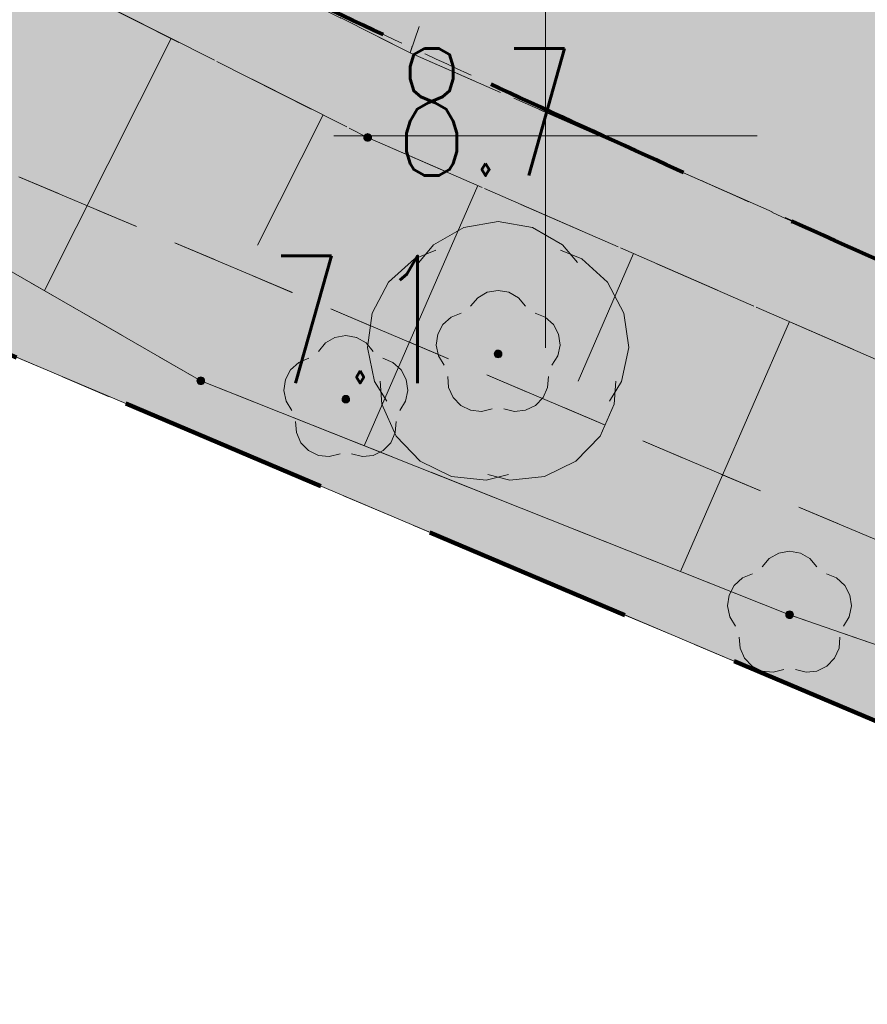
# Model space of a CAD drawing. Header units: millimetres. Extents: x -367306 to 168495, y -187323 to 82034.
# Tile 29 of 170: x -36666 to -26660, y -131268 to -119654. Entities that reach past the tile are written whole.
import ezdxf

# ---------------------------------------------------------------- set-up
doc = ezdxf.new("R2010")
doc.units = ezdxf.units.MM
doc.header["$MEASUREMENT"] = 0
for name, pattern in [('L_0_03', [1000, 500, -500]), ('L_0_05', [1750, 1250, -500]), ('L_0_06', [2000, 1500, -500]), ('Przerywana długa', [3900, 2500, -1400]), ('Przerywana gęsta', [900, 600, -300])]:
    doc.linetypes.add(name, pattern=pattern)
for name, color, linetype, lineweight, true_color in [('0_Nr_pióra__105', 7, 'Continuous', 5, 0xcae6ff), ('0_Nr_pióra__240', 7, 'Continuous', 18, 0xdcf887), ('Nowe_0_Nr_pióra__238', 7, 'Continuous', 18, 0x498039), ('Nowe_OTZL_Nr_pióra__94', 7, 'Continuous', 13, 0xe4ad2c), ('sytuacja_Nr_pióra__65', 7, 'Continuous', 13, 0x80c2ff)]:
    doc.layers.add(name, color=color, linetype=linetype, lineweight=lineweight, true_color=true_color)
for name, color, linetype, lineweight in [('0_Nr_pióra__196', 1, 'Continuous', 100), ('Nowe_EGDE_Nr_pióra__9', 7, 'Continuous', 13), ('Nowe_EGKK_Nr_pióra__9', 7, 'Continuous', 13), ('Nowe_EGUG_Nr_pióra__9', 7, 'Continuous', 13), ('Nowe_OTKC_Nr_pióra__8', 7, 'Continuous', 13), ('Nowe_OTKC_Nr_pióra__9', 7, 'Continuous', 13), ('Nowe_OTRK_Nr_pióra__8', 7, 'Continuous', 13), ('Nowe_OTRK_Nr_pióra__9', 7, 'Continuous', 13), ('Nowe_OTRN_Nr_pióra__7', 7, 'Continuous', 13), ('Nowe_OTRN_Nr_pióra__8', 7, 'Continuous', 13), ('Nowe_OTRN_Nr_pióra__9', 7, 'Continuous', 13), ('Nowe_OTRN_O_Nr_pióra__8', 7, 'Continuous', 13), ('Nowe_OTWP_Nr_pióra__8', 7, 'Continuous', 13), ('Nowe_OTWP_Nr_pióra__9', 7, 'Continuous', 13), ('Nowe_OTZL_Nr_pióra__8', 7, 'Continuous', 13), ('Nowe_OTZL_Nr_pióra__9', 7, 'Continuous', 13), ('Nowe_siatka_Nr_pióra__9', 7, 'Continuous', 13), ('sytuacja_Nr_pióra__1', 7, 'Continuous', 13), ('sytuacja_Nr_pióra__160', 150, 'Continuous', 80)]:
    doc.layers.add(name, color=color, linetype=linetype, lineweight=lineweight)
doc.styles.add('STYL_AUTOMATYCZNY_3', font='Simplex.shx')

msp = doc.modelspace()

# ---------------------------------------------------------------- hatches: boundary and pattern name
at = {"layer": '0_Nr_pióra__105', "linetype": 'Continuous', "lineweight": 0, "true_color": 0x505c66}
msp.add_hatch(color=251, dxfattribs=at).paths.add_polyline_path([(-6418.4, -128513), (-8323.4, -129283), (-10228.4, -130053), (-13738.4, -130763), (-17768.4, -130063), (-25756, -127302.8), (-34528.4, -123913), (-41388.4, -119963), (-47098.4, -116963), (-50111, -115999.3), (-42598.4, -121143), (-16648.4, -132123), (-1348.4, -129693), (1832.3, -134968.9), (2667.6, -134801.8), (3061.6, -134723), (3301.6, -133843), (8238.5, -128359.6), (8915.3, -127717.6), (11388.1, -125280.7), (12674.7, -124012.8), (13419.4, -123278.9), (14544.7, -122167.6), (15001.3, -121648.2), (16289.2, -120183.4), (19968.1, -115996.2), (23018, -111586.2), (24650.6, -109225.4), (25882.9, -106410.1), (28971.6, -99353.7), (29323.9, -98603), (20013.3, -95115.2), (20011.6, -95123), (18201.6, -100163), (16181.6, -103873), (10781.6, -111903), (6111.6, -118913), (1281.6, -122723)])
at = {"layer": '0_Nr_pióra__240', "linetype": 'Continuous', "lineweight": 0, "true_color": 0x2c311b}
h = msp.add_hatch(color=250, dxfattribs=at)
h.paths.add_polyline_path([(-66188.4, -91903), (-66614.5, -94548.3), (-66298.8, -97378.8), (-65984.3, -99017.4), (-65908.4, -99413), (-64712.2, -102204), (-58518.4, -110243), (-50111, -115999.3), (-47098.4, -116963), (-41453.6, -119928.7), (-34528.4, -123913), (-27542, -126699.5), (-17768.4, -130063), (-13738.4, -130763), (-10228.4, -130053), (-8250.8, -129253.7), (-6418.4, -128513), (1281.6, -122723), (6111.6, -118913), (10781.6, -111903), (16181.6, -103873), (18201.6, -100163), (20011.6, -95123), (16011.6, -93623), (16701.6, -91693), (20441.6, -93093), (21661.6, -88693), (23081.6, -83003), (27191.6, -71293), (30631.6, -60783), (31911.6, -55323), (29151.6, -51443), (28891.6, -49533), (30181.6, -45723), (31101.6, -42243), (34861.6, -35003), (38441.6, -36363), (38971.6, -36563), (43011.6, -35863), (44581.6, -34413), (45722.8, -32090.7, -0.0858455), (43856.1, -32295.1, -0.0456676), (39865.4, -31597.6, -0.4386501), (38513.6, -29386.7), (20761.8, -20593.2, 0.4093195), (15438.6, -22340.1), (11240.6, -30469.9), (6891.2, -41834.5, -0.0668962), (5615.5, -44174.5), (3147.5, -47540.4, 0.0944648), (1538.4, -50920.2), (137, -56275.4), (-2720.5, -55330.7), (-1367.1, -50171.2, -0.0924718), (512.1, -46189.6), (2949.5, -42813.9, 0.0650464), (4180.8, -40535.7), (8549.9, -29121), (12765.9, -20956.4, -0.4090793), (22094, -17890.9), (41430.9, -27449.7, 0.2885872), (44331.6, -27593), (15671.6, -9583), (6061.6, -22143), (-2038, -25712.7), (-2368.4, -26663), (-4378.4, -29603), (-6808.4, -31263), (-17975.2, -32480.7), (-18010.6, -32516.1), (-18046.1, -32585.8), (-18058.4, -32663), (-18054.4, -32688.2), (-26394.5, -33540.5), (-35298.4, -38813), (-39078.4, -45333), (-42849.8, -50403.7), (-48488.4, -59393), (-55388.4, -70023), (-61968.4, -80313), (-64978.4, -87033)])
h.paths.add_polyline_path([(-22028.4, -110463), (-14458.4, -114383), (-10478.4, -106393), (-10731.3, -106263.8), (-17938.4, -102583), (-21362.4, -109180), (-27768.4, -106013), (-28428.4, -107313)], flags=0)
h.paths.add_polyline_path([(-14658.4, -104253), (-10731.3, -106263.8), (-7868.4, -101253), (-9425.6, -100474.4), (-10288.4, -100043), (-11968.4, -103343), (-10808.4, -103943), (-9768.4, -101903), (-9568.4, -102003), (-10928.4, -104763), (-14088.4, -103153)], flags=0)
at = {"layer": 'Nowe_OTRN_Nr_pióra__7', "linetype": 'Continuous', "lineweight": 13}
for points in [[(-32603.4, -121043), (-32601.8, -121054.7), (-32597.4, -121065.5), (-32590.2, -121074.8), (-32580.9, -121082), (-32570, -121086.5), (-32558.4, -121088), (-32546.7, -121086.5), (-32535.9, -121082), (-32526.6, -121074.8), (-32519.4, -121065.5), (-32514.9, -121054.7), (-32513.4, -121043), (-32514.9, -121031.4), (-32519.4, -121020.5), (-32526.6, -121011.2), (-32535.9, -121004), (-32546.7, -120999.6), (-32558.4, -120998), (-32570, -120999.6), (-32580.9, -121004), (-32590.2, -121011.2), (-32597.4, -121020.5), (-32601.8, -121031.4)], [(-34573.4, -123913), (-34571.8, -123924.7), (-34567.4, -123935.5), (-34560.2, -123944.8), (-34550.9, -123952), (-34540, -123956.5), (-34528.4, -123958), (-34516.7, -123956.5), (-34505.9, -123952), (-34496.6, -123944.8), (-34489.4, -123935.5), (-34484.9, -123924.7), (-34483.4, -123913), (-34484.9, -123901.4), (-34489.4, -123890.5), (-34496.6, -123881.2), (-34505.9, -123874), (-34516.7, -123869.6), (-34528.4, -123868), (-34540, -123869.6), (-34550.9, -123874), (-34560.2, -123881.2), (-34567.4, -123890.5), (-34571.8, -123901.4)]]:
    msp.add_hatch(color=7, dxfattribs=at).paths.add_polyline_path(points)
at = {"layer": 'Nowe_OTZL_Nr_pióra__94', "linetype": 'Continuous', "lineweight": 13, "true_color": 0xe4ad2c}
for points in [[(-31018.4, -123641.6), (-31004.5, -123639.4), (-30992, -123633), (-30982, -123623.1), (-30975.6, -123610.5), (-30973.4, -123596.6), (-30975.6, -123582.7), (-30982, -123570.2), (-30992, -123560.2), (-31004.5, -123553.8), (-31018.4, -123551.6), (-31032.3, -123553.8), (-31044.9, -123560.2), (-31054.8, -123570.2), (-31061.2, -123582.7), (-31063.4, -123596.6), (-31061.2, -123610.5), (-31054.8, -123623.1), (-31044.9, -123633), (-31032.3, -123639.4)], [(-32816.1, -124175.3), (-32802.2, -124173.1), (-32789.7, -124166.7), (-32779.7, -124156.8), (-32773.3, -124144.2), (-32771.1, -124130.3), (-32773.3, -124116.4), (-32779.7, -124103.9), (-32789.7, -124093.9), (-32802.2, -124087.5), (-32816.1, -124085.3), (-32830, -124087.5), (-32842.6, -124093.9), (-32852.5, -124103.9), (-32858.9, -124116.4), (-32861.1, -124130.3), (-32858.9, -124144.2), (-32852.5, -124156.8), (-32842.6, -124166.7), (-32830, -124173.1)], [(-27578.4, -126718), (-27564.5, -126715.8), (-27551.9, -126709.4), (-27542, -126699.5), (-27535.6, -126686.9), (-27533.4, -126673), (-27535.6, -126659.1), (-27542, -126646.6), (-27551.9, -126636.6), (-27564.5, -126630.2), (-27578.4, -126628), (-27592.3, -126630.2), (-27604.8, -126636.6), (-27614.8, -126646.6), (-27621.2, -126659.1), (-27623.4, -126673), (-27621.2, -126686.9), (-27614.8, -126699.5), (-27604.8, -126709.4), (-27592.3, -126715.8)]]:
    msp.add_hatch(color=42, dxfattribs=at).paths.add_polyline_path(points)
at = {"layer": 'sytuacja_Nr_pióra__65', "linetype": 'Continuous', "lineweight": 0, "true_color": 0x192633}
h = msp.add_hatch(color=179, dxfattribs=at)
h.paths.add_polyline_path([(-35518.4, -34473), (-67898.4, -84573), (-66138.4, -100353), (-58518.4, -110243), (-42598.4, -121143), (-16648.4, -132123), (-1348.4, -129693), (3325.5, -137445.8), (6501.6, -134653), (31321.6, -148073), (43551.6, -131243), (55981.6, -97123), (70921.6, -40873), (56311.6, -36173), (44331.6, -27593), (34641.9, -21548.3), (33406.4, -22351.9), (22129.7, -25856.9, 0.3125645), (16459.2, -35763.1, 0.0639815), (16561.6, -47403, -0.0641372), (20517.6, -68873.4, -0.1525468), (13695.5, -93630.2), (3435.8, -112923.9, -0.0818728), (1461.6, -115509.5), (-6521.8, -122921.4, -0.1451753), (-12306.4, -125248.3, -0.1061481), (-20698.4, -125033, -0.0211831), (-52070.1, -110031, -0.0156571), (-52613.6, -109720), (-56888.4, -107093), (-58193.1, -105873.8, -0.0772249), (-60088.2, -103457.7), (-61531.9, -100882.9, -0.0991166), (-62742.3, -97148), (-63291.3, -92429.4, -0.0773758), (-63172.5, -89355.1), (-62676, -86815.8, -0.093547), (-61301.5, -83370.5), (-34907, -41842.2, -0.0487492), (-33708.7, -40309.7), (-33683.4, -40283.1, -0.1375551), (-29041.8, -37523.5, -0.0442175), (-27588.1, -37267), (-16029.6, -36267.8, 0.1385926), (-10942.3, -34343.2), (-4215.8, -29365.2), (-2512.8, -27715.9, 0.2008798), (-1007.6, -25258.6), (-17808.4, -32663)])
h.paths.add_polyline_path([(33381.6, -100123), (34081.6, -98183), (16701.6, -91693), (16011.6, -93623)], flags=0)

# ---------------------------------------------------------------- linework, layer by layer
at = {"layer": '0_Nr_pióra__196', "color": 1, "linetype": 'Przerywana długa', "lineweight": 100}
msp.add_lwpolyline([(55981.6, -97123), (70921.6, -40873), (56311.6, -36173), (44331.6, -27593), (15671.6, -9583), (6061.6, -22143), (-17808.4, -32663), (-35518.4, -34473), (-67898.4, -84573), (-66138.4, -100353), (-58518.4, -110243), (-42598.4, -121143), (-16648.4, -132123), (-1348.4, -129693), (3325.5, -137445.8), (6501.6, -134653), (31321.6, -148073), (43551.6, -131243)], close=True, dxfattribs=at)
at = {"layer": 'Nowe_0_Nr_pióra__238', "color": 87, "linetype": 'Continuous', "lineweight": 18, "true_color": 0x498039, "flags": 128}
for points in [[(-31954.4, -122517.7), (-31780, -122310.8), (-31423.5, -122105.6), (-31018.4, -122034.3), (-30613.3, -122105.6), (-30256.8, -122310.8), (-30082.4, -122517.7)], [(-32333.7, -124153.4), (-32476.6, -123923.6), (-32561.6, -123521.2), (-32504.2, -123113.8), (-32311.3, -122750.6), (-32005.9, -122474.9), (-31755.2, -122373)], [(-30281.6, -122373), (-30030.9, -122474.9), (-29725.5, -122750.6), (-29532.6, -123113.8), (-29475.2, -123521.2), (-29560.2, -123923.6), (-29703.1, -124153.4)], [(-30895.3, -125019.6), (-31158, -125084.5), (-31567.1, -125041), (-31936.7, -124860.5), (-32222.6, -124564.8), (-32390.3, -124189.2), (-32409.8, -123919.3)], [(-29627, -123919.3), (-29646.5, -124189.2), (-29814.3, -124564.8), (-30100.1, -124860.5), (-30469.7, -125041), (-30878.8, -125084.5), (-31141.5, -125019.6)]]:
    msp.add_lwpolyline(points, dxfattribs=at)
at = {"layer": 'Nowe_EGDE_Nr_pióra__9', "color": 7, "linetype": 'Continuous', "lineweight": 13, "flags": 128}
msp.add_lwpolyline([(-32248.4, -2403), (-37968.4, -18833), (-52388.4, -43803), (-56478.4, -49323), (-64648.4, -60323), (-72848.4, -73393), (-78498.4, -88293), (-79228.4, -100953), (-73598.4, -112563), (-60298.4, -123133), (-36138.4, -137363), (-13438.4, -142123), (-1728.4, -140123), (3311.6, -137403), (-1348.4, -129693), (-16648.4, -132123), (-42598.4, -121143), (-58518.4, -110243), (-66138.4, -100353), (-67898.4, -84573), (-35518.4, -34473), (-22298.4, -1863)], dxfattribs=at)
msp.add_lwpolyline([(55981.6, -97123), (70921.6, -40873), (56311.6, -36173), (44331.6, -27593), (15671.6, -9583), (6061.6, -22143), (-17808.4, -32663), (-35518.4, -34473), (-67898.4, -84573), (-66138.4, -100353), (-58518.4, -110243), (-42598.4, -121143), (-16648.4, -132123), (-1348.4, -129693), (3311.6, -137403), (6501.6, -134653), (31321.6, -148073), (43551.6, -131243)], close=True, dxfattribs=at)
at = {"layer": 'Nowe_EGKK_Nr_pióra__9', "color": 7, "linetype": 'L_0_06', "lineweight": 13, "flags": 128}
msp.add_lwpolyline([(-65928.4, -86443), (-46598.4, -55193), (-32708.1, -34185.8), (-25888.4, -18613), (-19538.4, -3963), (-15289, 2905.3), (-7768.4, 34407), (-6478.4, 39617), (-9198.5, 39673.5), (-11138.4, 31577), (-9490.8, 31378.4), (-12278.4, 26477), (-12397.1, 25976.7), (-13078.4, 26127), (-24358.4, -3553), (-29788.4, -3963), (-32958.4, -14253), (-43448.4, -33613), (-62598.4, -63213), (-70068.4, -74873), (-73378.4, -83263), (-74808.4, -87963), (-76058.4, -92933), (-76488.4, -97643), (-76148.4, -99903), (-74478.4, -105063), (-71748.4, -109473), (-68778.4, -112643), (-63278.4, -117253), (-36888.4, -133563), (-29028.4, -136863), (-23848.4, -137733), (-15768.4, -138533), (-6768.4, -139353), (-3598.4, -138483), (-438.4, -136613), (1879.8, -135034.1), (3281.6, -133823), (12911.6, -125533), (23321.6, -113373), (29441.6, -101683), (31601.6, -96903), (39431.6, -73863), (55391.6, -79203), (56561.6, -81483), (58691.6, -82183), (59421.6, -76943), (62241.6, -69543), (68811.6, -45163), (66821.6, -44573), (60191.6, -64873), (57641.6, -74443), (41611.6, -68353), (55048, -35268), (61231.6, -20173), (54061.6, -15833), (47506.2, -29866.6), (46621.6, -31733), (42301.6, -37993), (38441.6, -36363), (31721.6, -45713), (29651.6, -50493), (32131.6, -55673), (28631.6, -68213), (23091.6, -85543), (18891.6, -95613), (19151.6, -99663), (15641.6, -105623), (7471.6, -118773), (-568.4, -125543), (-4988.4, -128413), (-15438.4, -130493), (-41388.4, -119513), (-56468.4, -109643), (-64298.4, -99413)], close=True, dxfattribs=at)
at = {"layer": 'Nowe_EGUG_Nr_pióra__9', "color": 7, "linetype": 'L_0_03', "lineweight": 13, "flags": 128}
for points in [[(-65928.4, -86443), (-46598.4, -55193), (-32708.1, -34185.8), (-25888.4, -18613), (-19538.4, -3963), (-15289, 2905.3), (-7768.4, 34407), (-6478.4, 39617), (-9198.5, 39673.5), (-11138.4, 31577), (-9490.8, 31378.4), (-12278.4, 26477), (-12397.1, 25976.7), (-13078.4, 26127), (-24358.4, -3553), (-29788.4, -3963), (-32958.4, -14253), (-43448.4, -33613), (-62598.4, -63213), (-70068.4, -74873), (-73378.4, -83263), (-74808.4, -87963), (-76058.4, -92933), (-76488.4, -97643), (-76148.4, -99903), (-74478.4, -105063), (-71748.4, -109473), (-68778.4, -112643), (-63278.4, -117253), (-36888.4, -133563), (-29028.4, -136863), (-23848.4, -137733), (-15768.4, -138533), (-6768.4, -139353), (-3598.4, -138483), (-438.4, -136613), (1879.8, -135034.1), (3281.6, -133823), (12911.6, -125533), (23321.6, -113373), (29441.6, -101683), (31601.6, -96903), (39431.6, -73863), (55391.6, -79203), (56561.6, -81483), (58691.6, -82183), (59421.6, -76943), (62241.6, -69543), (68811.6, -45163), (66821.6, -44573), (60191.6, -64873), (57641.6, -74443), (41611.6, -68353), (55048, -35268), (61231.6, -20173), (54061.6, -15833), (47506.2, -29866.6), (46621.6, -31733), (42301.6, -37993), (38441.6, -36363), (31721.6, -45713), (29651.6, -50493), (32131.6, -55673), (28631.6, -68213), (23091.6, -85543), (18891.6, -95613), (19151.6, -99663), (15641.6, -105623), (7471.6, -118773), (-568.4, -125543), (-4988.4, -128413), (-15438.4, -130493), (-41388.4, -119513), (-56468.4, -109643), (-64298.4, -99413)], [(28631.6, -68213), (32131.6, -55673), (29651.6, -50493), (31721.6, -45713), (38441.6, -36363), (42301.6, -37993), (46621.6, -31733), (47506.2, -29866.6), (44331.6, -27593), (33560.7, -20824.5), (15671.6, -9583), (6061.6, -22143), (-17808.4, -32663), (-32708.1, -34185.8), (-46598.4, -55193), (-65928.4, -86443), (-64298.4, -99413), (-56468.4, -109643), (-41388.4, -119513), (-15438.4, -130493), (-4988.4, -128413), (-568.4, -125543), (7471.6, -118773), (15641.6, -105623), (19151.6, -99663), (18891.6, -95613), (23091.6, -85543)]]:
    msp.add_lwpolyline(points, close=True, dxfattribs=at)
at = {"layer": 'Nowe_OTKC_Nr_pióra__8', "color": 7, "linetype": 'Continuous', "lineweight": 13}
for p, q in [((-32058.4, -120043), (-32058.3, -120043)), ((-32558.4, -121043), (-32558.3, -121043))]:
    msp.add_line(p, q, dxfattribs=at)
at = {"layer": 'Nowe_OTKC_Nr_pióra__9', "color": 7, "linetype": 'L_0_05', "lineweight": 13, "flags": 128}
msp.add_lwpolyline([(-1238.4, -46283), (-6648.4, -46193), (-15828.4, -45733), (-22698.4, -46353), (-26678.4, -47103), (-29328.4, -47953), (-32988.4, -51163), (-36568.4, -55463), (-40208.4, -61143), (-43878.4, -65473), (-47778.4, -70193), (-51838.4, -75303), (-56908.4, -82373), (-60268.4, -87193), (-62158.4, -90323), (-62828.4, -92773), (-62618.4, -98443), (-62048.4, -102123), (-60178.4, -105633), (-57538.4, -107923), (-52878.4, -110833), (-46068.4, -114243), (-32558.4, -121043), (-20868.4, -126143), (-16558.4, -126773), (-13308.4, -126603), (-9418.4, -125643), (-5808.4, -123793), (-38.4, -119013), (3951.6, -114733), (6461.6, -111863), (9661.6, -107293), (16961.6, -93983), (16011.6, -93623), (8561.6, -106603), (5601.6, -111113), (3031.6, -113973), (-808.4, -118193), (-6478.4, -122933), (-9978.4, -124663), (-13518.4, -125553), (-16598.4, -125603), (-20698.4, -125033), (-32058.4, -120043), (-45608.4, -113253), (-52348.4, -109883), (-56888.4, -107093), (-59328.4, -104813), (-61008.4, -101673), (-61538.4, -98463), (-61668.4, -92663), (-61178.4, -90633), (-59368.4, -87713), (-56058.4, -82943), (-51018.4, -75953), (-46878.4, -70853), (-43018.4, -66103), (-39238.4, -61853), (-35668.4, -56003), (-32158.4, -51823), (-28778.4, -48843), (-26368.4, -48143), (-22518.4, -47443), (-15718.4, -46713), (-6768.4, -47263), (-1478.4, -47473)], close=True, dxfattribs=at)
at = {"layer": 'Nowe_OTRK_Nr_pióra__8', "color": 7, "linetype": 'Continuous', "lineweight": 13}
for p, q in [((-34877.9, -119875.5), (-34877.9, -119875.5)), ((-32058.4, -120043), (-32058.3, -120043)), ((-32058.4, -120043), (-32058.3, -120043)), ((-33084.9, -120778), (-33084.9, -120778)), ((-32558.4, -121043), (-32558.3, -121043)), ((-31258.8, -121610), (-31258.8, -121610)), ((-33858.8, -122315.5), (-33858.7, -122315.5)), ((-29419, -122412.7), (-29418.9, -122412.7)), ((-36375, -122849.8), (-36374.9, -122849.8)), ((-27579.1, -123215.3), (-27579.1, -123215.3)), ((-34528.4, -123913), (-34528.3, -123913)), ((-30075.2, -123916.8), (-30075.1, -123916.8)), ((-32598, -124679.6), (-32598, -124679.6)), ((-28864.7, -126162.2), (-28864.7, -126162.2)), ((-27578.4, -126673), (-27578.3, -126673))]:
    msp.add_line(p, q, dxfattribs=at)
at = {"layer": 'Nowe_OTRK_Nr_pióra__9', "color": 7, "linetype": 'L_0_05', "lineweight": 13, "flags": 128}
for points in [[(4310.4, -43967.8), (3231.6, -47383), (1361.6, -53893), (1301.6, -58273), (5231.6, -66473), (8161.6, -73443), (8391.6, -76773), (4391.6, -84763), (-1708.4, -99053), (-10368.4, -114253), (-14218.4, -117683), (-16338.4, -116703), (-15268.4, -113983), (-20768.4, -111083), (-21958.4, -112703), (-22848.4, -113013), (-28438.4, -109633), (-32058.4, -120043), (-20698.4, -125033), (-16598.4, -125603), (-13518.4, -125553), (-9978.4, -124663), (-6478.4, -122933), (-808.4, -118193), (3031.6, -113973), (5601.6, -111113), (8561.6, -106603), (16011.6, -93623), (16701.6, -91693), (16021.6, -90333), (18411.6, -86843), (20211.6, -82523), (21601.6, -77933), (22561.6, -73623), (20881.6, -69763), (16581.6, -59253), (14991.6, -52323), (14891.6, -43703), (14338.5, -43213.4), (13122.5, -42727), (12194.6, -42670.8), (6479.6, -44575.8)], [(-28438.4, -109633), (-40408.4, -103813), (-47798.4, -100283), (-50138.4, -98303), (-51048.4, -93533), (-49018.4, -88613), (-44278.4, -80303), (-41148.4, -76043), (-34818.4, -68653), (-26698.4, -56823), (-24418.4, -54593), (-21798.4, -54153), (-9738.4, -55253), (-3928.4, -54413), (-3198.4, -48943), (-1478.4, -47473), (-6768.4, -47263), (-15718.4, -46713), (-22518.4, -47443), (-26368.4, -48143), (-28778.4, -48843), (-32158.4, -51823), (-35668.4, -56003), (-39238.4, -61853), (-43018.4, -66103), (-46878.4, -70853), (-51018.4, -75953), (-56058.4, -82943), (-59368.4, -87713), (-61178.4, -90633), (-61668.4, -92663), (-61538.4, -98463), (-61008.4, -101673), (-59328.4, -104813), (-56888.4, -107093), (-52348.4, -109883), (-45608.4, -113253), (-32058.4, -120043)], [(-43878.4, -65473), (-47778.4, -70193), (-51838.4, -75303), (-56908.4, -82373), (-60268.4, -87193), (-62158.4, -90323), (-62828.4, -92773), (-62618.4, -98443), (-62048.4, -102123), (-60178.4, -105633), (-57538.4, -107923), (-52878.4, -110833), (-46068.4, -114243), (-32558.4, -121043), (-20868.4, -126143), (-16558.4, -126773), (-13308.4, -126603), (-9418.4, -125643), (-5808.4, -123793), (-38.4, -119013), (711.6, -119713), (401.6, -121953), (1281.6, -122723), (-6418.4, -128513), (-10228.4, -130053), (-13738.4, -130763), (-17768.4, -130063), (-27578.4, -126673), (-34528.4, -123913), (-41388.4, -119963), (-47098.4, -116963), (-54038.4, -114743), (-56888.4, -111113), (-60038.4, -109453), (-62558.4, -106063), (-64438.4, -102843), (-65908.4, -99413), (-66718.4, -95193), (-66188.4, -91903), (-64978.4, -87033), (-61968.4, -80313), (-55388.4, -70023), (-48488.4, -59393), (-45588.4, -61743), (-44508.4, -62953)]]:
    msp.add_lwpolyline(points, close=True, dxfattribs=at)
at = {"layer": 'Nowe_OTRK_Nr_pióra__9', "color": 7, "linetype": 'Continuous', "lineweight": 13, "flags": 128}
for points in [[(-34877.9, -119875.5), (-36375, -122849.8)], [(-33084.9, -120778), (-33858.8, -122315.5)], [(-31258.8, -121610), (-32598, -124679.6)], [(-29419, -122412.7), (-30075.2, -123916.8)], [(-27579.1, -123215.3), (-28864.7, -126162.2)]]:
    msp.add_lwpolyline(points, dxfattribs=at)
at = {"layer": 'Nowe_OTRN_Nr_pióra__8', "color": 7, "linetype": 'Continuous', "lineweight": 13}
for p, q in [((-32597.4, -121020.5), (-32597.3, -121020.5)), ((-32590.2, -121011.2), (-32590.1, -121011.2)), ((-32580.9, -121004), (-32580.8, -121004)), ((-32570, -120999.6), (-32570, -120999.6)), ((-32558.4, -120998), (-32558.3, -120998)), ((-32546.7, -120999.6), (-32546.7, -120999.6)), ((-32535.9, -121004), (-32535.8, -121004)), ((-32526.6, -121011.2), (-32526.5, -121011.2)), ((-32519.4, -121020.5), (-32519.4, -121020.5)), ((-32603.4, -121043), (-32603.3, -121043)), ((-32601.8, -121031.4), (-32601.8, -121031.4)), ((-32601.8, -121054.7), (-32601.8, -121054.7)), ((-32597.4, -121065.5), (-32597.3, -121065.5)), ((-32590.2, -121074.8), (-32590.1, -121074.8)), ((-32580.9, -121082), (-32580.8, -121082)), ((-32570, -121086.5), (-32570, -121086.5)), ((-32558.4, -121088), (-32558.3, -121088)), ((-32546.7, -121086.5), (-32546.7, -121086.5)), ((-32535.9, -121082), (-32535.8, -121082)), ((-32526.6, -121074.8), (-32526.5, -121074.8)), ((-32519.4, -121065.5), (-32519.4, -121065.5)), ((-32514.9, -121031.4), (-32514.9, -121031.4)), ((-32514.9, -121054.7), (-32514.9, -121054.7)), ((-32513.4, -121043), (-32513.3, -121043)), ((-34573.4, -123913), (-34573.3, -123913)), ((-34571.8, -123901.4), (-34571.8, -123901.4)), ((-34571.8, -123924.7), (-34571.8, -123924.7)), ((-34567.4, -123890.5), (-34567.3, -123890.5)), ((-34560.2, -123881.2), (-34560.1, -123881.2)), ((-34550.9, -123874), (-34550.8, -123874)), ((-34540, -123869.6), (-34540, -123869.6)), ((-34528.4, -123868), (-34528.3, -123868)), ((-34516.7, -123869.6), (-34516.7, -123869.6)), ((-34505.9, -123874), (-34505.8, -123874)), ((-34496.6, -123881.2), (-34496.5, -123881.2)), ((-34489.4, -123890.5), (-34489.4, -123890.5)), ((-34484.9, -123901.4), (-34484.9, -123901.4)), ((-34484.9, -123924.7), (-34484.9, -123924.7)), ((-34483.4, -123913), (-34483.3, -123913)), ((-34567.4, -123935.5), (-34567.3, -123935.5)), ((-34560.2, -123944.8), (-34560.1, -123944.8)), ((-34550.9, -123952), (-34550.8, -123952)), ((-34540, -123956.5), (-34540, -123956.5)), ((-34528.4, -123958), (-34528.3, -123958)), ((-34516.7, -123956.5), (-34516.7, -123956.5)), ((-34505.9, -123952), (-34505.8, -123952)), ((-34496.6, -123944.8), (-34496.5, -123944.8)), ((-34489.4, -123935.5), (-34489.4, -123935.5))]:
    msp.add_line(p, q, dxfattribs=at)
at = {"layer": 'Nowe_OTRN_Nr_pióra__9', "color": 7, "linetype": 'Continuous', "lineweight": 13, "flags": 128}
for points in [[(-32603.4, -121043), (-32601.8, -121054.7), (-32597.4, -121065.5), (-32590.2, -121074.8), (-32580.9, -121082), (-32570, -121086.5), (-32558.4, -121088), (-32546.7, -121086.5), (-32535.9, -121082), (-32526.6, -121074.8), (-32519.4, -121065.5), (-32514.9, -121054.7), (-32513.4, -121043), (-32514.9, -121031.4), (-32519.4, -121020.5), (-32526.6, -121011.2), (-32535.9, -121004), (-32546.7, -120999.6), (-32558.4, -120998), (-32570, -120999.6), (-32580.9, -121004), (-32590.2, -121011.2), (-32597.4, -121020.5), (-32601.8, -121031.4)], [(-34573.4, -123913), (-34571.8, -123924.7), (-34567.4, -123935.5), (-34560.2, -123944.8), (-34550.9, -123952), (-34540, -123956.5), (-34528.4, -123958), (-34516.7, -123956.5), (-34505.9, -123952), (-34496.6, -123944.8), (-34489.4, -123935.5), (-34484.9, -123924.7), (-34483.4, -123913), (-34484.9, -123901.4), (-34489.4, -123890.5), (-34496.6, -123881.2), (-34505.9, -123874), (-34516.7, -123869.6), (-34528.4, -123868), (-34540, -123869.6), (-34550.9, -123874), (-34560.2, -123881.2), (-34567.4, -123890.5), (-34571.8, -123901.4)]]:
    msp.add_lwpolyline(points, close=True, dxfattribs=at)
at = {"layer": 'Nowe_OTWP_Nr_pióra__8', "color": 7, "linetype": 'Continuous', "lineweight": 13}
for p, q in [((-34528.4, -123913), (-34528.3, -123913)), ((-27578.4, -126673), (-27578.3, -126673))]:
    msp.add_line(p, q, dxfattribs=at)
at = {"layer": 'Nowe_OTWP_Nr_pióra__9', "color": 7, "linetype": 'Continuous', "lineweight": 13, "flags": 128}
msp.add_lwpolyline([(-41388.4, -119963), (-34528.4, -123913), (-27578.4, -126673), (-17768.4, -130063), (-13738.4, -130763), (-10228.4, -130053), (-6418.4, -128513), (1281.6, -122723), (6111.6, -118913), (10781.6, -111903), (16181.6, -103873), (18201.6, -100163), (20011.6, -95123), (20441.6, -93093), (21661.6, -88693), (23081.6, -83003), (27191.6, -71293)], dxfattribs=at)
at = {"layer": 'Nowe_OTZL_Nr_pióra__8', "color": 7, "linetype": 'Continuous', "lineweight": 13}
for p, q in [((-31146.4, -122869.1), (-31146.3, -122869.1)), ((-31018.4, -122846.6), (-31018.4, -122846.6)), ((-30890.4, -122869.1), (-30890.4, -122869.1)), ((-31259, -122933.9), (-31258.9, -122933.9)), ((-30777.8, -122933.9), (-30777.8, -122933.9)), ((-31342.7, -123033.3), (-31342.6, -123033.3)), ((-30694.1, -123033.3), (-30694.1, -123033.3)), ((-31574.3, -123163.1), (-31574.3, -123163.1)), ((-31454, -123114.1), (-31453.9, -123114.1)), ((-30582.8, -123114.1), (-30582.8, -123114.1)), ((-30462.5, -123163.1), (-30462.4, -123163.1)), ((-31670.7, -123250.1), (-31670.7, -123250.1)), ((-30366.1, -123250.1), (-30366, -123250.1)), ((-32944.1, -123402.8), (-32944, -123402.8)), ((-32816.1, -123380.3), (-32816.1, -123380.3)), ((-32688.2, -123402.8), (-32688.1, -123402.8)), ((-31731.7, -123364.9), (-31731.6, -123364.9)), ((-30305.1, -123364.9), (-30305.1, -123364.9)), ((-33140.4, -123567), (-33140.4, -123567)), ((-33056.7, -123467.6), (-33056.6, -123467.6)), ((-32575.6, -123467.6), (-32575.5, -123467.6)), ((-32491.9, -123567), (-32491.8, -123567)), ((-31749.8, -123493.5), (-31749.8, -123493.5)), ((-31054.8, -123570.2), (-31054.8, -123570.2)), ((-31044.9, -123560.2), (-31044.8, -123560.2)), ((-31032.3, -123553.8), (-31032.3, -123553.8)), ((-31018.4, -123551.6), (-31018.4, -123551.6)), ((-31004.5, -123553.8), (-31004.4, -123553.8)), ((-30992, -123560.2), (-30991.9, -123560.2)), ((-30982, -123570.2), (-30981.9, -123570.2)), ((-30287, -123493.5), (-30286.9, -123493.5)), ((-33251.7, -123647.8), (-33251.6, -123647.8)), ((-32380.6, -123647.8), (-32380.5, -123647.8)), ((-31723, -123620.6), (-31722.9, -123620.6)), ((-31063.4, -123596.6), (-31063.4, -123596.6)), ((-31061.2, -123582.7), (-31061.1, -123582.7)), ((-31061.2, -123610.5), (-31061.1, -123610.5)), ((-31054.8, -123623.1), (-31054.8, -123623.1)), ((-31044.9, -123633), (-31044.8, -123633)), ((-31032.3, -123639.4), (-31032.3, -123639.4)), ((-31018.4, -123641.6), (-31018.4, -123641.6)), ((-31004.5, -123639.4), (-31004.4, -123639.4)), ((-30992, -123633), (-30991.9, -123633)), ((-30982, -123623.1), (-30981.9, -123623.1)), ((-30975.6, -123582.7), (-30975.6, -123582.7)), ((-30975.6, -123610.5), (-30975.6, -123610.5)), ((-30973.4, -123596.6), (-30973.4, -123596.6)), ((-30313.8, -123620.6), (-30313.8, -123620.6)), ((-33468.5, -123783.8), (-33468.4, -123783.8)), ((-33372, -123696.8), (-33372, -123696.8)), ((-32260.2, -123696.8), (-32260.2, -123696.8)), ((-32163.8, -123783.8), (-32163.7, -123783.8)), ((-31654.4, -123730.9), (-31654.3, -123730.9)), ((-30382.4, -123730.9), (-30382.4, -123730.9)), ((-33529.4, -123898.6), (-33529.4, -123898.6)), ((-32102.8, -123898.6), (-32102.8, -123898.6)), ((-31611.9, -123861.8), (-31611.8, -123861.8)), ((-30424.9, -123861.8), (-30424.9, -123861.8)), ((-33547.6, -124027.2), (-33547.5, -124027.2)), ((-32084.7, -124027.2), (-32084.7, -124027.2)), ((-31602.5, -123991.3), (-31602.5, -123991.3)), ((-30434.3, -123991.3), (-30434.2, -123991.3)), ((-33520.7, -124154.3), (-33520.7, -124154.3)), ((-32861.1, -124130.3), (-32861.1, -124130.3)), ((-32858.9, -124116.4), (-32858.9, -124116.4)), ((-32858.9, -124144.2), (-32858.9, -124144.2)), ((-32852.5, -124103.9), (-32852.5, -124103.9)), ((-32852.5, -124156.8), (-32852.5, -124156.8)), ((-32842.6, -124093.9), (-32842.5, -124093.9)), ((-32830, -124087.5), (-32830, -124087.5)), ((-32816.1, -124085.3), (-32816.1, -124085.3)), ((-32802.2, -124087.5), (-32802.2, -124087.5)), ((-32789.7, -124093.9), (-32789.6, -124093.9)), ((-32779.7, -124103.9), (-32779.7, -124103.9)), ((-32779.7, -124156.8), (-32779.7, -124156.8)), ((-32773.3, -124116.4), (-32773.3, -124116.4)), ((-32773.3, -124144.2), (-32773.3, -124144.2)), ((-32771.1, -124130.3), (-32771.1, -124130.3)), ((-32111.6, -124154.3), (-32111.5, -124154.3)), ((-31549.5, -124110), (-31549.5, -124110)), ((-30487.3, -124110), (-30487.2, -124110)), ((-33452.1, -124264.6), (-33452.1, -124264.6)), ((-32842.6, -124166.7), (-32842.5, -124166.7)), ((-32830, -124173.1), (-32830, -124173.1)), ((-32816.1, -124175.3), (-32816.1, -124175.3)), ((-32802.2, -124173.1), (-32802.2, -124173.1)), ((-32789.7, -124166.7), (-32789.6, -124166.7)), ((-32180.2, -124264.6), (-32180.1, -124264.6)), ((-31459.2, -124203.4), (-31459.2, -124203.4)), ((-31342.5, -124260.4), (-31342.4, -124260.4)), ((-31213.3, -124274.1), (-31213.3, -124274.1)), ((-31087.2, -124243), (-31087.1, -124243)), ((-30949.6, -124243), (-30949.6, -124243)), ((-30823.5, -124274.1), (-30823.4, -124274.1)), ((-30694.3, -124260.4), (-30694.3, -124260.4)), ((-30577.6, -124203.4), (-30577.5, -124203.4)), ((-33409.6, -124395.5), (-33409.6, -124395.5)), ((-32222.7, -124395.5), (-32222.6, -124395.5)), ((-33400.3, -124525), (-33400.2, -124525)), ((-32232, -124525), (-32232, -124525)), ((-33347.3, -124643.7), (-33347.2, -124643.7)), ((-33257, -124737.1), (-33256.9, -124737.1)), ((-32375.3, -124737.1), (-32375.2, -124737.1)), ((-32285, -124643.7), (-32285, -124643.7)), ((-33140.2, -124794.1), (-33140.2, -124794.1)), ((-33011, -124807.8), (-33011, -124807.8)), ((-32884.9, -124776.7), (-32884.9, -124776.7)), ((-32747.4, -124776.7), (-32747.3, -124776.7)), ((-32621.2, -124807.8), (-32621.2, -124807.8)), ((-32492, -124794.1), (-32492, -124794.1)), ((-27818.9, -126010.3), (-27818.9, -126010.3)), ((-27706.3, -125945.5), (-27706.3, -125945.5)), ((-27578.4, -125923), (-27578.3, -125923)), ((-27450.4, -125945.5), (-27450.4, -125945.5)), ((-27337.8, -126010.3), (-27337.8, -126010.3)), ((-27902.7, -126109.7), (-27902.6, -126109.7)), ((-27254.1, -126109.7), (-27254.1, -126109.7)), ((-28134.3, -126239.5), (-28134.2, -126239.5)), ((-28013.9, -126190.5), (-28013.9, -126190.5)), ((-27142.8, -126190.5), (-27142.8, -126190.5)), ((-27022.5, -126239.5), (-27022.4, -126239.5)), ((-28230.7, -126326.5), (-28230.7, -126326.5)), ((-26926, -126326.5), (-26926, -126326.5)), ((-28291.7, -126441.3), (-28291.6, -126441.3)), ((-26865.1, -126441.3), (-26865, -126441.3)), ((-28309.8, -126569.9), (-28309.8, -126569.9)), ((-26847, -126569.9), (-26846.9, -126569.9)), ((-28283, -126697), (-28282.9, -126697)), ((-27623.4, -126673), (-27623.3, -126673)), ((-27621.2, -126659.1), (-27621.1, -126659.1)), ((-27621.2, -126686.9), (-27621.1, -126686.9)), ((-27614.8, -126646.6), (-27614.7, -126646.6)), ((-27614.8, -126699.5), (-27614.7, -126699.5)), ((-27604.8, -126636.6), (-27604.8, -126636.6)), ((-27604.8, -126709.4), (-27604.8, -126709.4)), ((-27592.3, -126630.2), (-27592.2, -126630.2)), ((-27578.4, -126628), (-27578.3, -126628)), ((-27564.5, -126630.2), (-27564.4, -126630.2)), ((-27551.9, -126636.6), (-27551.9, -126636.6)), ((-27551.9, -126709.4), (-27551.9, -126709.4)), ((-27542, -126646.6), (-27541.9, -126646.6)), ((-27542, -126699.5), (-27541.9, -126699.5)), ((-27535.6, -126659.1), (-27535.5, -126659.1)), ((-27535.6, -126686.9), (-27535.5, -126686.9)), ((-27533.4, -126673), (-27533.3, -126673)), ((-26873.8, -126697), (-26873.7, -126697)), ((-28214.3, -126807.3), (-28214.3, -126807.3)), ((-27592.3, -126715.8), (-27592.2, -126715.8)), ((-27578.4, -126718), (-27578.3, -126718)), ((-27564.5, -126715.8), (-27564.4, -126715.8)), ((-26942.4, -126807.3), (-26942.4, -126807.3)), ((-28171.8, -126938.2), (-28171.8, -126938.2)), ((-26984.9, -126938.2), (-26984.9, -126938.2)), ((-28162.5, -127067.7), (-28162.5, -127067.7)), ((-26994.3, -127067.7), (-26994.2, -127067.7)), ((-28109.5, -127186.4), (-28109.5, -127186.4)), ((-28019.2, -127279.8), (-28019.2, -127279.8)), ((-27137.5, -127279.8), (-27137.5, -127279.8)), ((-27047.3, -127186.4), (-27047.2, -127186.4)), ((-27902.5, -127336.8), (-27902.4, -127336.8)), ((-27773.3, -127350.5), (-27773.2, -127350.5)), ((-27647.2, -127319.4), (-27647.1, -127319.4)), ((-27509.6, -127319.4), (-27509.6, -127319.4)), ((-27383.5, -127350.5), (-27383.4, -127350.5)), ((-27254.3, -127336.8), (-27254.2, -127336.8))]:
    msp.add_line(p, q, dxfattribs=at)
at = {"layer": 'Nowe_OTZL_Nr_pióra__9', "color": 7, "linetype": 'Continuous', "lineweight": 13, "flags": 128}
for points in [[(-31342.7, -123033.3), (-31259, -122933.9), (-31146.4, -122869.1), (-31018.4, -122846.6), (-30890.4, -122869.1), (-30777.8, -122933.9), (-30694.1, -123033.3)], [(-31654.4, -123730.9), (-31723, -123620.6), (-31749.8, -123493.5), (-31731.7, -123364.9), (-31670.7, -123250.1), (-31574.3, -123163.1), (-31454, -123114.1)], [(-30582.8, -123114.1), (-30462.5, -123163.1), (-30366.1, -123250.1), (-30305.1, -123364.9), (-30287, -123493.5), (-30313.8, -123620.6), (-30382.4, -123730.9)], [(-33140.4, -123567), (-33056.7, -123467.6), (-32944.1, -123402.8), (-32816.1, -123380.3), (-32688.2, -123402.8), (-32575.6, -123467.6), (-32491.9, -123567)], [(-33452.1, -124264.6), (-33520.7, -124154.3), (-33547.6, -124027.2), (-33529.4, -123898.6), (-33468.5, -123783.8), (-33372, -123696.8), (-33251.7, -123647.8)], [(-32380.6, -123647.8), (-32260.2, -123696.8), (-32163.8, -123783.8), (-32102.8, -123898.6), (-32084.7, -124027.2), (-32111.6, -124154.3), (-32180.2, -124264.6)], [(-31087.2, -124243), (-31213.3, -124274.1), (-31342.5, -124260.4), (-31459.2, -124203.4), (-31549.5, -124110), (-31602.5, -123991.3), (-31611.9, -123861.8)], [(-30424.9, -123861.8), (-30434.3, -123991.3), (-30487.3, -124110), (-30577.6, -124203.4), (-30694.3, -124260.4), (-30823.5, -124274.1), (-30949.6, -124243)], [(-32884.9, -124776.7), (-33011, -124807.8), (-33140.2, -124794.1), (-33257, -124737.1), (-33347.3, -124643.7), (-33400.3, -124525), (-33409.6, -124395.5)], [(-32222.7, -124395.5), (-32232, -124525), (-32285, -124643.7), (-32375.3, -124737.1), (-32492, -124794.1), (-32621.2, -124807.8), (-32747.4, -124776.7)], [(-27902.7, -126109.7), (-27818.9, -126010.3), (-27706.3, -125945.5), (-27578.4, -125923), (-27450.4, -125945.5), (-27337.8, -126010.3), (-27254.1, -126109.7)], [(-28214.3, -126807.3), (-28283, -126697), (-28309.8, -126569.9), (-28291.7, -126441.3), (-28230.7, -126326.5), (-28134.3, -126239.5), (-28013.9, -126190.5)], [(-27142.8, -126190.5), (-27022.5, -126239.5), (-26926, -126326.5), (-26865.1, -126441.3), (-26847, -126569.9), (-26873.8, -126697), (-26942.4, -126807.3)], [(-27647.2, -127319.4), (-27773.3, -127350.5), (-27902.5, -127336.8), (-28019.2, -127279.8), (-28109.5, -127186.4), (-28162.5, -127067.7), (-28171.8, -126938.2)], [(-26984.9, -126938.2), (-26994.3, -127067.7), (-27047.3, -127186.4), (-27137.5, -127279.8), (-27254.3, -127336.8), (-27383.5, -127350.5), (-27509.6, -127319.4)]]:
    msp.add_lwpolyline(points, dxfattribs=at)
for points in [[(-31018.4, -123641.6), (-31004.5, -123639.4), (-30992, -123633), (-30982, -123623.1), (-30975.6, -123610.5), (-30973.4, -123596.6), (-30975.6, -123582.7), (-30982, -123570.2), (-30992, -123560.2), (-31004.5, -123553.8), (-31018.4, -123551.6), (-31032.3, -123553.8), (-31044.9, -123560.2), (-31054.8, -123570.2), (-31061.2, -123582.7), (-31063.4, -123596.6), (-31061.2, -123610.5), (-31054.8, -123623.1), (-31044.9, -123633), (-31032.3, -123639.4)], [(-32816.1, -124175.3), (-32802.2, -124173.1), (-32789.7, -124166.7), (-32779.7, -124156.8), (-32773.3, -124144.2), (-32771.1, -124130.3), (-32773.3, -124116.4), (-32779.7, -124103.9), (-32789.7, -124093.9), (-32802.2, -124087.5), (-32816.1, -124085.3), (-32830, -124087.5), (-32842.6, -124093.9), (-32852.5, -124103.9), (-32858.9, -124116.4), (-32861.1, -124130.3), (-32858.9, -124144.2), (-32852.5, -124156.8), (-32842.6, -124166.7), (-32830, -124173.1)], [(-27578.4, -126718), (-27564.5, -126715.8), (-27551.9, -126709.4), (-27542, -126699.5), (-27535.6, -126686.9), (-27533.4, -126673), (-27535.6, -126659.1), (-27542, -126646.6), (-27551.9, -126636.6), (-27564.5, -126630.2), (-27578.4, -126628), (-27592.3, -126630.2), (-27604.8, -126636.6), (-27614.8, -126646.6), (-27621.2, -126659.1), (-27623.4, -126673), (-27621.2, -126686.9), (-27614.8, -126699.5), (-27604.8, -126709.4), (-27592.3, -126715.8)]]:
    msp.add_lwpolyline(points, close=True, dxfattribs=at)
at = {"layer": 'Nowe_siatka_Nr_pióra__9', "color": 7, "linetype": 'Continuous', "lineweight": 13, "flags": 128}
for points in [[(-30458.4, -123523), (-30458.4, -118523)], [(-32958.4, -121023), (-27958.4, -121023)]]:
    msp.add_lwpolyline(points, dxfattribs=at)
at = {"layer": 'sytuacja_Nr_pióra__1', "color": 7, "linetype": 'Przerywana gęsta', "lineweight": 13, "flags": 128}
msp.add_lwpolyline([(-35518.4, -34473), (-67898.4, -84573), (-66138.4, -100353), (-58518.4, -110243), (-42598.4, -121143), (-16648.4, -132123), (-1348.4, -129693), (3325.5, -137445.8), (6501.6, -134653), (31321.6, -148073), (43551.6, -131243), (55981.6, -97123), (70921.6, -40873), (56311.6, -36173), (44331.6, -27593), (34641.9, -21548.3), (33406.4, -22351.9), (22129.7, -25856.9, 0.3125645), (16459.2, -35763.1, 0.0639815), (16561.6, -47403, -0.0641372), (20517.6, -68873.4, -0.1525468), (13695.5, -93630.2), (3435.8, -112923.9, -0.0818728), (1461.6, -115509.5), (-6521.8, -122921.4, -0.1451753), (-12306.4, -125248.3, -0.1061481), (-20698.4, -125033, -0.0211831), (-52070.1, -110031, -0.0156571), (-52613.6, -109720), (-56888.4, -107093), (-58193.1, -105873.8, -0.0772249), (-60088.2, -103457.7), (-61531.9, -100882.9, -0.0991166), (-62742.3, -97148), (-63291.3, -92429.4, -0.0773758), (-63172.5, -89355.1), (-62676, -86815.8, -0.093547), (-61301.5, -83370.5), (-34907, -41842.2, -0.0487492), (-33708.7, -40309.7), (-33683.4, -40283.1, -0.1375551), (-29041.8, -37523.5, -0.0442175), (-27588.1, -37267), (-16029.6, -36267.8, 0.1385926), (-10942.3, -34343.2), (-4215.8, -29365.2), (-2512.8, -27715.9, 0.2008798), (-1007.6, -25258.6), (-17808.4, -32663)], format="xyb", close=True, dxfattribs=at)
at = {"layer": 'sytuacja_Nr_pióra__160', "color": 150, "linetype": 'Przerywana długa', "lineweight": 80}
msp.add_lwpolyline([(34676.6, -21525.8), (33406.4, -22351.9), (22129.7, -25856.9, 0.3125645), (16459.2, -35763.1, 0.0639815), (16561.6, -47403, -0.0641372), (20517.6, -68873.4, -0.1525468), (13695.5, -93630.2), (3435.8, -112923.9, -0.0818728), (1461.6, -115509.5), (-6521.8, -122921.4, -0.1451753), (-12306.4, -125248.3, -0.1061481), (-20698.4, -125033, -0.0211831), (-52070.1, -110031, -0.0156571)], format="xyb", dxfattribs=at)

# ---------------------------------------------------------------- texts
at = {"layer": 'Nowe_OTRN_O_Nr_pióra__8', "color": 7, "linetype": 'Continuous', "lineweight": 13, "char_height": 1500, "attachment_point": 7, "style": 'STYL_AUTOMATYCZNY_3'}
for s, insert in [('\\A1;{\\W0.660000x;\\pql;\\FSimplex.shx;8.7}', (-32227.1, -121493.4)), ('\\A1;{\\W0.660000x;\\pql;\\FSimplex.shx;7.1}', (-33707.7, -123940.7))]:
    msp.add_mtext(s, dxfattribs=dict(at, insert=insert))

doc.saveas('drawing.dxf')
